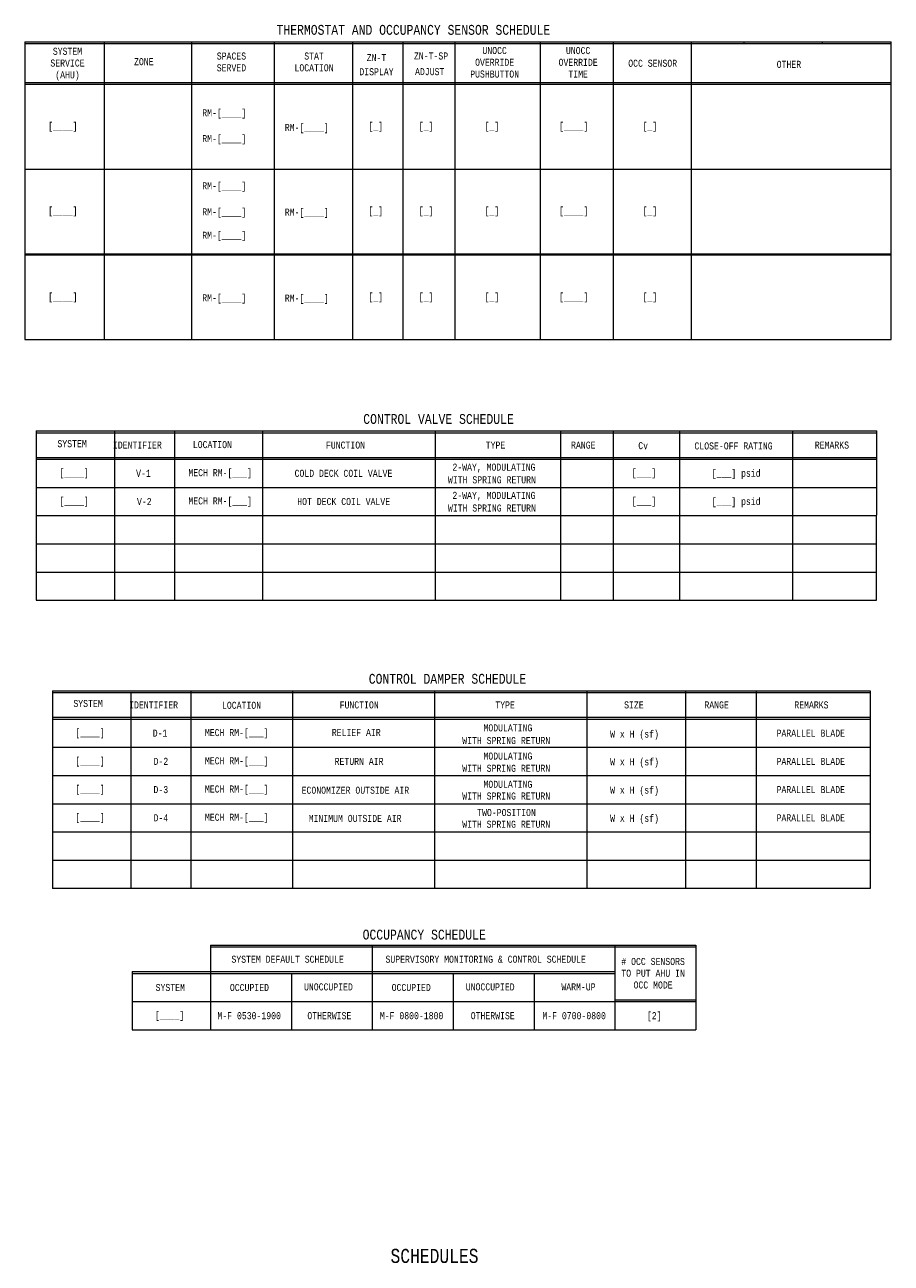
# Model space of a CAD drawing. Header units: inches. Extents: x 10.2 to 32.1, y 0.4 to 18.1.
import ezdxf
from ezdxf.enums import TextEntityAlignment as Align

# ---------------------------------------------------------------- set-up
doc = ezdxf.new("R2010")
doc.units = ezdxf.units.IN
doc.header["$MEASUREMENT"] = 0
doc.layers.add('M-ANNO-TEXT', color=2, linetype='Continuous', lineweight=30)
doc.layers.add('M-DIAG-GRPH', color=6, linetype='Continuous', lineweight=13)
doc.styles.add('CONTROLTXT', font='monotxt.shx', dxfattribs={"width": 0.8, "height": 0.125})

msp = doc.modelspace()

# ---------------------------------------------------------------- linework, layer by layer
at = {"layer": 'M-DIAG-GRPH'}
for p, q in [((10.158, 17.874), (22.434, 17.874)), ((10.158, 17.874), (10.158, 13.655)), ((10.158, 17.849), (22.434, 17.849)), ((11.283, 17.874), (11.283, 13.655)), ((12.52, 17.874), (12.52, 13.655)), ((13.69, 17.874), (13.69, 13.655)), ((14.799, 17.874), (14.799, 13.655)), ((15.514, 17.874), (15.514, 13.655)), ((16.253, 17.874), (16.253, 13.655)), ((17.458, 17.874), (17.458, 13.655)), ((18.492, 17.874), (18.492, 13.655)), ((19.601, 17.874), (19.601, 13.655)), ((20.346, 17.874), (20.346, 17.849)), ((21.455, 17.874), (21.455, 17.849)), ((22.434, 13.655), (22.434, 17.874)), ((10.158, 17.298), (22.434, 17.298)), ((10.158, 17.273), (21.325, 17.273)), ((12.52, 17.298), (13.629, 17.298)), ((19.601, 17.273), (22.434, 17.273)), ((10.158, 16.072), (22.434, 16.072)), ((12.52, 16.072), (13.629, 16.072)), ((10.158, 14.872), (22.434, 14.872)), ((10.158, 14.855), (22.434, 14.855)), ((10.158, 13.655), (22.434, 13.655)), ((10.318, 12.36), (10.318, 9.96)), ((10.318, 12.335), (11.451, 12.335)), ((11.419, 12.36), (22.229, 12.36)), ((11.428, 12.36), (11.428, 9.96)), ((11.432, 12.335), (22.229, 12.335)), ((12.278, 12.36), (12.278, 9.96)), ((13.527, 12.36), (13.527, 9.96)), ((15.973, 12.36), (15.973, 9.96)), ((17.746, 12.36), (17.746, 9.96)), ((18.496, 12.36), (18.496, 9.96)), ((19.436, 12.36), (19.436, 9.96)), ((21.036, 12.36), (21.036, 9.96)), ((22.224, 9.96), (22.229, 12.36)), ((10.318, 11.985), (22.229, 11.985)), ((10.318, 11.96), (22.228, 11.96)), ((10.318, 11.56), (22.228, 11.56)), ((10.318, 11.16), (22.227, 11.16)), ((10.318, 10.76), (22.227, 10.76)), ((10.318, 10.36), (22.227, 10.36)), ((10.318, 9.96), (22.227, 9.96)), ((10.551, 8.678), (10.551, 5.877)), ((10.551, 8.653), (22.136, 8.653)), ((11.661, 8.654), (11.661, 5.877)), ((12.511, 8.678), (12.511, 5.877)), ((13.953, 8.678), (13.953, 5.877)), ((15.963, 8.678), (15.963, 5.877)), ((18.119, 8.678), (18.119, 5.877)), ((19.519, 8.678), (19.519, 5.877)), ((20.519, 8.678), (20.519, 5.877)), ((10.551, 8.303), (22.136, 8.303)), ((10.551, 8.278), (22.136, 8.278)), ((10.551, 7.878), (22.136, 7.878)), ((10.551, 7.478), (22.136, 7.478)), ((10.551, 7.078), (22.136, 7.078)), ((10.551, 6.678), (22.136, 6.678)), ((10.551, 6.278), (22.136, 6.278)), ((12.789, 5.074), (19.665, 5.074)), ((12.789, 5.074), (12.789, 3.874)), ((12.789, 5.049), (19.665, 5.049)), ((15.081, 5.074), (15.081, 3.874)), ((18.519, 5.074), (18.519, 3.874)), ((19.665, 5.074), (19.665, 3.874)), ((11.679, 4.699), (18.519, 4.699)), ((11.679, 4.699), (11.679, 3.874)), ((11.679, 4.674), (18.519, 4.674)), ((13.935, 4.674), (13.935, 3.874)), ((16.227, 4.674), (16.227, 3.874)), ((17.373, 4.674), (17.373, 3.874)), ((11.679, 4.274), (19.665, 4.274)), ((18.519, 4.299), (19.665, 4.299)), ((11.679, 3.874), (19.665, 3.874))]:
    msp.add_line(p, q, dxfattribs=at)
at = {"layer": 'M-DIAG-GRPH', "flags": 128}
for points in [[(10.318, 12.36), (11.438, 12.36)], [(10.551, 8.678), (22.136, 8.678), (22.136, 5.877), (10.551, 5.877)]]:
    msp.add_lwpolyline(points, dxfattribs=at)

# ---------------------------------------------------------------- texts
at = {"layer": 'M-ANNO-TEXT', "style": 'CONTROLTXT', "width": 0.8}
msp.add_text('THERMOSTAT AND OCCUPANCY SENSOR SCHEDULE', height=0.14, dxfattribs=at).set_placement((13.725, 17.974))
for s, p in [('ZN-T-SP', (15.914, 17.674)), ('ADJUST', (15.895, 17.452)), ('[____]', (10.697, 16.681)), ('[_]', (15.13, 16.681)), ('[_]', (15.844, 16.681)), ('[_]', (16.776, 16.681)), ('[____]', (17.935, 16.681)), ('[_]', (19.015, 16.681)), ('[____]', (10.697, 15.481)), ('[_]', (15.13, 15.481)), ('[_]', (15.844, 15.481)), ('[_]', (16.776, 15.481)), ('[____]', (17.935, 15.481)), ('[_]', (19.015, 15.481)), ('[____]', (10.697, 14.263)), ('[_]', (15.13, 14.263)), ('[_]', (15.844, 14.263)), ('[_]', (16.776, 14.263)), ('[____]', (17.935, 14.263)), ('[_]', (19.015, 14.263)), ('SYSTEM', (10.828, 12.18)), ('IDENTIFIER', (11.753, 12.16)), ('FUNCTION', (14.702, 12.16)), ('TYPE', (16.827, 12.16)), ('RANGE', (18.071, 12.16)), ('Cv', (18.919, 12.152)), ('CLOSE-OFF RATING', (20.2, 12.148)), ('REMARKS', (21.594, 12.16)), ('[____]', (10.857, 11.769)), ('V-1', (11.839, 11.76)), ('MECH RM-[___]', (12.926, 11.769)), ('COLD DECK COIL VALVE', (14.673, 11.76)), ('2-WAY, MODULATING', (16.805, 11.847)), ('[___]', (18.931, 11.769)), ('[___] psid', (20.237, 11.761)), ('WITH SPRING RETURN', (16.776, 11.668)), ('[____]', (10.857, 11.369)), ('V-2', (11.851, 11.36)), ('MECH RM-[___]', (12.926, 11.369)), ('HOT DECK COIL VALVE', (14.676, 11.36)), ('2-WAY, MODULATING', (16.805, 11.447)), ('[___]', (18.931, 11.369)), ('[___] psid', (20.237, 11.361)), ('WITH SPRING RETURN', (16.776, 11.268)), ('SYSTEM', (11.054, 8.498)), ('IDENTIFIER', (11.983, 8.478)), ('FUNCTION', (14.896, 8.478)), ('TYPE', (16.963, 8.478)), ('SIZE', (18.788, 8.478)), ('RANGE', (19.96, 8.478)), ('REMARKS', (21.303, 8.478)), ('[____]', (11.082, 8.086)), ('D-1', (12.075, 8.078)), ('MECH RM-[___]', (13.16, 8.086)), ('RELIEF AIR', (14.854, 8.087)), ('MODULATING', (17.003, 8.153)), ('W x H (sf)', (18.797, 8.065)), ('PARALLEL BLADE', (21.294, 8.078)), ('WITH SPRING RETURN', (16.979, 7.973)), ('[____]', (11.082, 7.686)), ('D-2', (12.086, 7.678)), ('MECH RM-[___]', (13.16, 7.686)), ('RETURN AIR', (14.894, 7.678)), ('MODULATING', (17.003, 7.753)), ('W x H (sf)', (18.797, 7.671)), ('PARALLEL BLADE', (21.294, 7.678)), ('WITH SPRING RETURN', (16.979, 7.58)), ('MODULATING', (17.003, 7.353)), ('[____]', (11.082, 7.286)), ('D-3', (12.085, 7.278)), ('MECH RM-[___]', (13.16, 7.286)), ('ECONOMIZER OUTSIDE AIR', (14.842, 7.269)), ('WITH SPRING RETURN', (16.979, 7.187)), ('W x H (sf)', (18.797, 7.271)), ('PARALLEL BLADE', (21.294, 7.278)), ('[____]', (11.082, 6.886)), ('D-4', (12.086, 6.878)), ('MECH RM-[___]', (13.16, 6.886)), ('MINIMUM OUTSIDE AIR', (14.838, 6.869)), ('TWO-POSITION', (16.983, 6.953)), ('W x H (sf)', (18.797, 6.871)), ('PARALLEL BLADE', (21.294, 6.878)), ('WITH SPRING RETURN', (16.979, 6.787)), ('SYSTEM DEFAULT SCHEDULE', (13.882, 4.874)), ('SUPERVISORY MONITORING & CONTROL SCHEDULE', (16.688, 4.874)), ('SYSTEM', (12.219, 4.474)), ('OCCUPIED', (13.341, 4.474)), ('UNOCCUPIED', (14.46, 4.482)), ('OCCUPIED', (15.633, 4.474)), ('UNOCCUPIED', (16.752, 4.482)), ('WARM-UP', (18.003, 4.482)), ('[____]', (12.21, 4.082)), ('M-F 0530-1900', (13.337, 4.074)), ('OTHERWISE', (14.473, 4.074)), ('M-F 0800-1800', (15.638, 4.074)), ('OTHERWISE', (16.788, 4.074)), ('M-F 0700-0800', (17.941, 4.074)), ('[2]', (19.076, 4.074))]:
    msp.add_text(s, height=0.1, dxfattribs=at).set_placement(p, align=Align.MIDDLE_CENTER)
for s, p in [('CONTROL VALVE SCHEDULE', (16.02, 12.46)), ('CONTROL DAMPER SCHEDULE', (16.146, 8.778)), ('OCCUPANCY SCHEDULE', (15.817, 5.153))]:
    msp.add_text(s, height=0.14, dxfattribs=at).set_placement(p, align=Align.CENTER)
at = {"layer": 'M-ANNO-TEXT', "linetype": 'Continuous', "style": 'CONTROLTXT', "width": 0.8}
msp.add_text('SCHEDULES', height=0.2, dxfattribs=at).set_placement((15.963, 0.57), align=Align.CENTER)
at = {"layer": 'M-ANNO-TEXT', "char_height": 0.1, "style": 'CONTROLTXT'}
for s, insert, width, attachment_point in [('\\H1.000000x;\\W0.800000;UNOCC OVERRIDE PUSHBUTTON', (16.815, 17.584), 0.8, 5), ('\\H1.000000x;\\W0.800000;SYSTEM SERVICE (AHU)', (10.763, 17.558), 0.8, 5), ('\\P\\H1.000000x;\\W0.800000; ZONE', (11.81, 17.676), 0.8, 5), ('\\H1.000000x;\\W0.800000;SPACES SERVED', (13.086, 17.589), 0.8, 5), ('\\H1.000000x;\\W0.800000;STAT LOCATION', (14.256, 17.589), 0.8, 5), ('\\H1.000000x;\\W0.800000;UNOCC OVERRIDE TIME', (17.998, 17.584), 0.8, 5), ('\\H1.000000x;\\W0.800000;OCC SENSOR', (19.054, 17.57), 0.8, 5), ('\\H1.000000x;\\W0.800000;OTHER', (20.984, 17.555), 0.8, 5), ('\\H1.000000x;\\W0.800000;RM-[____]', (12.672, 16.919), 0.8, 1), ('\\H1.000000x;\\W0.800000;RM-[____]', (13.842, 16.711), 0.8, 1), ('\\H1.000000x;\\W0.800000;RM-[____]', (12.672, 16.553), 0.8, 1), ('\\H1.000000x;\\W0.800000;RM-[____]', (12.672, 15.884), 0.8, 1), ('\\H1.000000x;\\W0.800000;RM-[____]', (12.672, 15.515), 0.8, 1), ('\\H1.000000x;\\W0.800000;RM-[____]', (13.842, 15.511), 0.8, 1), ('\\H1.000000x;\\W0.800000;RM-[____]', (12.672, 15.183), 0.8, 1), ('\\H1.000000x;\\W0.800000;RM-[____]', (12.672, 14.297), 0.8, 1), ('\\H1.000000x;\\W0.800000;RM-[____]', (13.842, 14.293), 0.8, 1), ('\\H1.000000x;\\W0.800000;LOCATION', (12.816, 12.166), 0.8, 5), ('\\H1.000000x;\\W0.800000;LOCATION', (13.229, 8.472), 0.8, 5), ('\\H1.000000x;\\W0.800000;# OCC SENSORS TO PUT AHU IN OCC MODE', (19.06, 4.675), 1.00511, 5)]:
    msp.add_mtext(s, dxfattribs=dict(at, insert=insert, width=width, attachment_point=attachment_point))
at = {"layer": 'M-ANNO-TEXT', "insert": (15.141, 17.55), "char_height": 0.1, "attachment_point": 5, "line_spacing_factor": 1.2, "style": 'CONTROLTXT'}
msp.add_mtext('\\H1x;\\W0.8;ZN-T\\PDISPLAY', dxfattribs=at)

doc.saveas('drawing.dxf')
